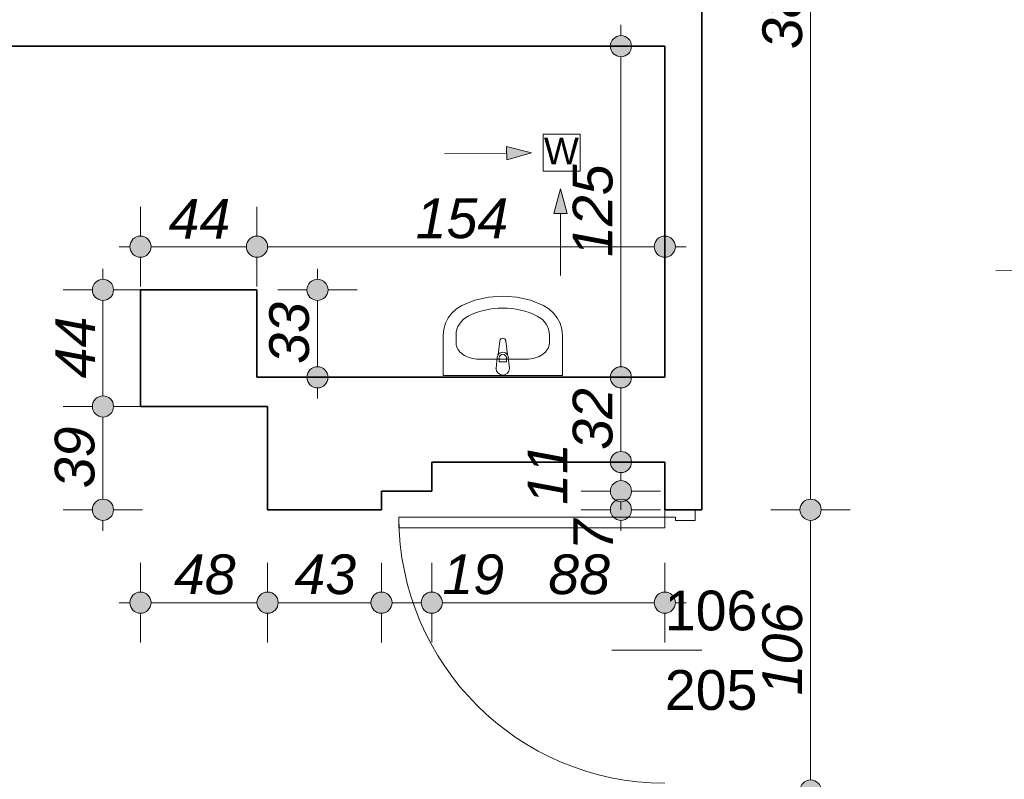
# Model space of a CAD drawing. Header units: millimetres. Extents: x -50073 to 84772, y -78870 to -35317.
# Tile 9 of 125: x 5399 to 9117, y -73108 to -70241. Entities that reach past the tile are written whole.
import ezdxf

# ---------------------------------------------------------------- set-up
doc = ezdxf.new("R2010")
doc.units = ezdxf.units.MM
doc.header["$MEASUREMENT"] = 0
for name, color, linetype, lineweight in [('Drzwi ArchiCAD_Nr_pióra__1', 7, 'Continuous', 0), ('Instalacje - Went_Klim_Nr_pióra__42', 150, 'Continuous', 13), ('Konstrukcja - Ściany zew_Nr_pióra__6', 7, 'Continuous', 35), ('Wnetrze - Sanitariaty_Nr_pióra__22', 8, 'Continuous', 13), ('Wymiarowanie - Ogólne_Nr_pióra__82', 114, 'Continuous', 13), ('Znaczniki drzwi ArchiCADa_Nr_pióra__1', 7, 'Continuous', 0), ('Znaczniki drzwi ArchiCADa_Nr_pióra__7', 7, 'Continuous', 70)]:
    doc.layers.add(name, color=color, linetype=linetype, lineweight=lineweight)
doc.layers.add('Wymiarowanie - Ogólne', color=7, linetype='Continuous')
doc.styles.add('GENERATED_STYLE_1', font='txt')
doc.styles.add('GENERATED_STYLE_3', font='txt')
doc.dimstyles.new('GENERATED_STYLE__1', dxfattribs={"dimtxt": 150, "dimasz": 152, "dimexe": 0.18, "dimexo": 0, "dimgap": 0.09, "dimtad": 1, "dimlfac": 0.1, "dimzin": 0, "dimdsep": 46, "dimtxsty": 'GENERATED_STYLE_3', "dimblk": 'ARROWHEAD_11', "dimblk1": 'ARROWHEAD_11', "dimblk2": 'ARROWHEAD_11', "dimcen": 0.09, "dimclrd": 114, "dimclre": 114, "dimclrt": 114, "dimazin": 0, "dimtfac": 1, "dimtdec": 4, "dimtmove": 0, "dimatfit": 3, "dimfxl": 1, "dimtolj": 1, "dimtzin": 0, "dimarcsym": 0})
doc.dimstyles.new('GENERATED_STYLE__2', dxfattribs={"dimtxt": 150, "dimasz": 152, "dimexe": 0.18, "dimexo": 0, "dimgap": 0.09, "dimtad": 1, "dimtih": 1, "dimtoh": 1, "dimlfac": 0.1, "dimzin": 0, "dimdsep": 46, "dimtxsty": 'GENERATED_STYLE_3', "dimblk": 'ARROWHEAD_11', "dimblk1": 'ARROWHEAD_11', "dimblk2": 'ARROWHEAD_11', "dimcen": 0.09, "dimclrd": 114, "dimclre": 114, "dimclrt": 114, "dimazin": 0, "dimtfac": 1, "dimtdec": 4, "dimtmove": 0, "dimatfit": 3, "dimfxl": 1, "dimtolj": 1, "dimtzin": 0, "dimarcsym": 0})

# ---------------------------------------------------------------- blocks, each defined once
blk = doc.blocks.new('*D549')
at = {"layer": 'Wymiarowanie - Ogólne_Nr_pióra__82', "linetype": 'Continuous'}
for points in [[(8425, -72090.6), (8422, -72075.3), (8413.3, -72062.4), (8400.3, -72053.7), (8385, -72050.6), (8369.7, -72053.7), (8356.7, -72062.4), (8348.1, -72075.3), (8345, -72090.6), (8348.1, -72105.9), (8356.7, -72118.9), (8369.7, -72127.6), (8385, -72130.6), (8400.3, -72127.6), (8413.3, -72118.9), (8422, -72105.9)], [(8425, -73150.6), (8422, -73135.3), (8413.3, -73122.4), (8400.3, -73113.7), (8385, -73110.6), (8369.7, -73113.7), (8356.7, -73122.4), (8348.1, -73135.3), (8345, -73150.6), (8348.1, -73165.9), (8356.7, -73178.9), (8369.7, -73187.6), (8385, -73190.6), (8400.3, -73187.6), (8413.3, -73178.9), (8422, -73165.9)]]:
    blk.add_hatch(color=256, dxfattribs=at).paths.add_polyline_path(points)
for p, q in [((8345, -72090.6), (8235, -72090.6)), ((8535, -72090.6), (8425, -72090.6)), ((8385, -73110.6), (8385, -72130.6)), ((8345, -73150.6), (8235, -73150.6)), ((8535, -73150.6), (8425, -73150.6))]:
    blk.add_line(p, q, dxfattribs=at)
for centre in [(8385, -72090.6), (8385, -73150.6)]:
    blk.add_circle(centre, 40, dxfattribs=at)
at = {"layer": 'Wymiarowanie - Ogólne_Nr_pióra__82', "insert": (8355, -72791.4), "char_height": 150, "attachment_point": 7, "rotation": 90, "style": 'GENERATED_STYLE_3'}
blk.add_mtext('\\A1;{\\fArial|b0|i1|c238|p38;106}', dxfattribs=at)
blk = doc.blocks.new('ARROWHEAD_11')
at = {"color": 0, "linetype": 'Continuous', "lineweight": 0}
blk.add_line((0, 0), (-1, 0), dxfattribs=at)
at = {"color": 0, "linetype": 'Continuous', "lineweight": 0, "const_width": 0.25, "flags": 128}
blk.add_lwpolyline([(-0.125, 0, 1), (0.125, 0, 1)], format="xyb", close=True, dxfattribs=at)
blk = doc.blocks.new('*D550')
at = {"layer": 'Wymiarowanie - Ogólne_Nr_pióra__82', "linetype": 'Continuous'}
for points in [[(8425, -68270.6), (8422, -68255.3), (8413.3, -68242.4), (8400.3, -68233.7), (8385, -68230.6), (8369.7, -68233.7), (8356.7, -68242.4), (8348.1, -68255.3), (8345, -68270.6), (8348.1, -68285.9), (8356.7, -68298.9), (8369.7, -68307.6), (8385, -68310.6), (8400.3, -68307.6), (8413.3, -68298.9), (8422, -68285.9)], [(8425, -72090.6), (8422, -72075.3), (8413.3, -72062.4), (8400.3, -72053.7), (8385, -72050.6), (8369.7, -72053.7), (8356.7, -72062.4), (8348.1, -72075.3), (8345, -72090.6), (8348.1, -72105.9), (8356.7, -72118.9), (8369.7, -72127.6), (8385, -72130.6), (8400.3, -72127.6), (8413.3, -72118.9), (8422, -72105.9)]]:
    blk.add_hatch(color=256, dxfattribs=at).paths.add_polyline_path(points)
for p, q in [((8345, -68270.6), (8235, -68270.6)), ((8535, -68270.6), (8425, -68270.6)), ((8385, -72050.6), (8385, -68310.6)), ((8345, -72090.6), (8235, -72090.6)), ((8535, -72090.6), (8425, -72090.6))]:
    blk.add_line(p, q, dxfattribs=at)
for centre in [(8385, -68270.6), (8385, -72090.6)]:
    blk.add_circle(centre, 40, dxfattribs=at)
at = {"layer": 'Wymiarowanie - Ogólne_Nr_pióra__82', "insert": (8355, -70351.4), "char_height": 150, "attachment_point": 7, "rotation": 90, "style": 'GENERATED_STYLE_3'}
blk.add_mtext('\\A1;{\\fArial|b0|i1|c238|p38;382}', dxfattribs=at)
blk = doc.blocks.new('*D581')
at = {"layer": 'Wymiarowanie - Ogólne_Nr_pióra__82', "linetype": 'Continuous'}
for points in [[(5894.6, -71097.6), (5891.6, -71082.3), (5882.9, -71069.4), (5869.9, -71060.7), (5854.6, -71057.6), (5839.3, -71060.7), (5826.3, -71069.4), (5817.6, -71082.3), (5814.6, -71097.6), (5817.6, -71113), (5826.3, -71125.9), (5839.3, -71134.6), (5854.6, -71137.6), (5869.9, -71134.6), (5882.9, -71125.9), (5891.6, -71113)], [(6334.6, -71097.6), (6331.6, -71082.3), (6322.9, -71069.4), (6309.9, -71060.7), (6294.6, -71057.6), (6279.3, -71060.7), (6266.3, -71069.4), (6257.6, -71082.3), (6254.6, -71097.6), (6257.6, -71113), (6266.3, -71125.9), (6279.3, -71134.6), (6294.6, -71137.6), (6309.9, -71134.6), (6322.9, -71125.9), (6331.6, -71113)]]:
    blk.add_hatch(color=256, dxfattribs=at).paths.add_polyline_path(points)
for p, q in [((5854.6, -71057.6), (5854.6, -70947.6)), ((6294.6, -71057.6), (6294.6, -70947.6)), ((5774.6, -71097.6), (5814.6, -71097.6)), ((5894.6, -71097.6), (6254.6, -71097.6)), ((5854.6, -71247.6), (5854.6, -71137.6)), ((6294.6, -71247.6), (6294.6, -71137.6))]:
    blk.add_line(p, q, dxfattribs=at)
for centre in [(5854.6, -71097.6), (6294.6, -71097.6)]:
    blk.add_circle(centre, 40, dxfattribs=at)
at = {"layer": 'Wymiarowanie - Ogólne_Nr_pióra__82', "insert": (5960.8, -71067.6), "char_height": 150, "attachment_point": 7, "style": 'GENERATED_STYLE_3'}
blk.add_mtext('\\A1;{\\fArial|b0|i1|c238|p38;44}', dxfattribs=at)
blk = doc.blocks.new('*D582')
at = {"layer": 'Wymiarowanie - Ogólne_Nr_pióra__82', "linetype": 'Continuous'}
for points in [[(6334.6, -71097.6), (6331.6, -71082.3), (6322.9, -71069.4), (6309.9, -71060.7), (6294.6, -71057.6), (6279.3, -71060.7), (6266.3, -71069.4), (6257.6, -71082.3), (6254.6, -71097.6), (6257.6, -71113), (6266.3, -71125.9), (6279.3, -71134.6), (6294.6, -71137.6), (6309.9, -71134.6), (6322.9, -71125.9), (6331.6, -71113)], [(7874.6, -71097.6), (7871.6, -71082.3), (7862.9, -71069.4), (7849.9, -71060.7), (7834.6, -71057.6), (7819.3, -71060.7), (7806.3, -71069.4), (7797.6, -71082.3), (7794.6, -71097.6), (7797.6, -71113), (7806.3, -71125.9), (7819.3, -71134.6), (7834.6, -71137.6), (7849.9, -71134.6), (7862.9, -71125.9), (7871.6, -71113)]]:
    blk.add_hatch(color=256, dxfattribs=at).paths.add_polyline_path(points)
for p, q in [((6294.6, -71057.6), (6294.6, -70947.6)), ((7834.6, -71057.6), (7834.6, -70947.6)), ((6334.6, -71097.6), (7794.6, -71097.6)), ((7874.6, -71097.6), (7914.6, -71097.6)), ((6294.6, -71247.6), (6294.6, -71137.6)), ((7834.6, -71247.6), (7834.6, -71137.6))]:
    blk.add_line(p, q, dxfattribs=at)
for centre in [(6294.6, -71097.6), (7834.6, -71097.6)]:
    blk.add_circle(centre, 40, dxfattribs=at)
at = {"layer": 'Wymiarowanie - Ogólne_Nr_pióra__82', "insert": (6893.9, -71067.6), "char_height": 150, "attachment_point": 7, "style": 'GENERATED_STYLE_3'}
blk.add_mtext('\\A1;{\\fArial|b0|i1|c238|p38;154}', dxfattribs=at)
blk = doc.blocks.new('*D583')
at = {"layer": 'Wymiarowanie - Ogólne_Nr_pióra__82', "linetype": 'Continuous'}
for points in [[(7708.9, -72020.6), (7705.8, -72005.3), (7697.2, -71992.4), (7684.2, -71983.7), (7668.9, -71980.6), (7653.6, -71983.7), (7640.6, -71992.4), (7631.9, -72005.3), (7628.9, -72020.6), (7631.9, -72035.9), (7640.6, -72048.9), (7653.6, -72057.6), (7668.9, -72060.6), (7684.2, -72057.6), (7697.2, -72048.9), (7705.8, -72035.9)], [(7708.9, -72090.6), (7705.8, -72075.3), (7697.2, -72062.4), (7684.2, -72053.7), (7668.9, -72050.6), (7653.6, -72053.7), (7640.6, -72062.4), (7631.9, -72075.3), (7628.9, -72090.6), (7631.9, -72105.9), (7640.6, -72118.9), (7653.6, -72127.6), (7668.9, -72130.6), (7684.2, -72127.6), (7697.2, -72118.9), (7705.8, -72105.9)]]:
    blk.add_hatch(color=256, dxfattribs=at).paths.add_polyline_path(points)
for p, q in [((7628.9, -72020.6), (7518.9, -72020.6)), ((7818.9, -72020.6), (7708.9, -72020.6)), ((7628.9, -72090.6), (7518.9, -72090.6)), ((7668.9, -72090.6), (7668.9, -72060.6)), ((7818.9, -72090.6), (7708.9, -72090.6)), ((7668.9, -72170.6), (7668.9, -72130.6))]:
    blk.add_line(p, q, dxfattribs=at)
for centre in [(7668.9, -72020.6), (7668.9, -72090.6)]:
    blk.add_circle(centre, 40, dxfattribs=at)
at = {"layer": 'Wymiarowanie - Ogólne_Nr_pióra__82', "char_height": 150, "attachment_point": 7, "rotation": 90, "style": 'GENERATED_STYLE_3'}
for s, insert in [('\\A1;{\\fArial|b0|i1|c238|p38;11}', (7466.4, -72071.9)), ('\\A1;{\\fArial|b0|i1|c238|p38;7}', (7638.9, -72244.5))]:
    blk.add_mtext(s, dxfattribs=dict(at, insert=insert))
blk = doc.blocks.new('*D584')
at = {"layer": 'Wymiarowanie - Ogólne_Nr_pióra__82', "linetype": 'Continuous'}
for points in [[(7708.9, -71910.6), (7705.8, -71895.3), (7697.2, -71882.4), (7684.2, -71873.7), (7668.9, -71870.6), (7653.6, -71873.7), (7640.6, -71882.4), (7631.9, -71895.3), (7628.9, -71910.6), (7631.9, -71925.9), (7640.6, -71938.9), (7653.6, -71947.6), (7668.9, -71950.6), (7684.2, -71947.6), (7697.2, -71938.9), (7705.8, -71925.9)], [(7708.9, -72020.6), (7705.8, -72005.3), (7697.2, -71992.4), (7684.2, -71983.7), (7668.9, -71980.6), (7653.6, -71983.7), (7640.6, -71992.4), (7631.9, -72005.3), (7628.9, -72020.6), (7631.9, -72035.9), (7640.6, -72048.9), (7653.6, -72057.6), (7668.9, -72060.6), (7684.2, -72057.6), (7697.2, -72048.9), (7705.8, -72035.9)]]:
    blk.add_hatch(color=256, dxfattribs=at).paths.add_polyline_path(points)
for p, q in [((7628.9, -71910.6), (7518.9, -71910.6)), ((7818.9, -71910.6), (7708.9, -71910.6)), ((7668.9, -71980.6), (7668.9, -71950.6)), ((7628.9, -72020.6), (7518.9, -72020.6)), ((7818.9, -72020.6), (7708.9, -72020.6))]:
    blk.add_line(p, q, dxfattribs=at)
for centre in [(7668.9, -71910.6), (7668.9, -72020.6)]:
    blk.add_circle(centre, 40, dxfattribs=at)
blk = doc.blocks.new('*D585')
at = {"layer": 'Wymiarowanie - Ogólne_Nr_pióra__82', "linetype": 'Continuous'}
for points in [[(7708.9, -71590.6), (7705.8, -71575.3), (7697.2, -71562.4), (7684.2, -71553.7), (7668.9, -71550.6), (7653.6, -71553.7), (7640.6, -71562.4), (7631.9, -71575.3), (7628.9, -71590.6), (7631.9, -71605.9), (7640.6, -71618.9), (7653.6, -71627.6), (7668.9, -71630.6), (7684.2, -71627.6), (7697.2, -71618.9), (7705.8, -71605.9)], [(7708.9, -71910.6), (7705.8, -71895.3), (7697.2, -71882.4), (7684.2, -71873.7), (7668.9, -71870.6), (7653.6, -71873.7), (7640.6, -71882.4), (7631.9, -71895.3), (7628.9, -71910.6), (7631.9, -71925.9), (7640.6, -71938.9), (7653.6, -71947.6), (7668.9, -71950.6), (7684.2, -71947.6), (7697.2, -71938.9), (7705.8, -71925.9)]]:
    blk.add_hatch(color=256, dxfattribs=at).paths.add_polyline_path(points)
for p, q in [((7628.9, -71590.6), (7518.9, -71590.6)), ((7818.9, -71590.6), (7708.9, -71590.6)), ((7668.9, -71870.6), (7668.9, -71630.6)), ((7628.9, -71910.6), (7518.9, -71910.6)), ((7818.9, -71910.6), (7708.9, -71910.6))]:
    blk.add_line(p, q, dxfattribs=at)
for centre in [(7668.9, -71590.6), (7668.9, -71910.6)]:
    blk.add_circle(centre, 40, dxfattribs=at)
at = {"layer": 'Wymiarowanie - Ogólne_Nr_pióra__82', "insert": (7638.9, -71864.5), "char_height": 150, "attachment_point": 7, "rotation": 90, "style": 'GENERATED_STYLE_3'}
blk.add_mtext('\\A1;{\\fArial|b0|i1|c238|p38;32}', dxfattribs=at)
blk = doc.blocks.new('*D586')
at = {"layer": 'Wymiarowanie - Ogólne_Nr_pióra__82', "linetype": 'Continuous'}
for points in [[(7708.9, -70340.6), (7705.8, -70325.3), (7697.2, -70312.4), (7684.2, -70303.7), (7668.9, -70300.6), (7653.6, -70303.7), (7640.6, -70312.4), (7631.9, -70325.3), (7628.9, -70340.6), (7631.9, -70355.9), (7640.6, -70368.9), (7653.6, -70377.6), (7668.9, -70380.6), (7684.2, -70377.6), (7697.2, -70368.9), (7705.8, -70355.9)], [(7708.9, -71590.6), (7705.8, -71575.3), (7697.2, -71562.4), (7684.2, -71553.7), (7668.9, -71550.6), (7653.6, -71553.7), (7640.6, -71562.4), (7631.9, -71575.3), (7628.9, -71590.6), (7631.9, -71605.9), (7640.6, -71618.9), (7653.6, -71627.6), (7668.9, -71630.6), (7684.2, -71627.6), (7697.2, -71618.9), (7705.8, -71605.9)]]:
    blk.add_hatch(color=256, dxfattribs=at).paths.add_polyline_path(points)
for p, q in [((7668.9, -70300.6), (7668.9, -70260.6)), ((7628.9, -70340.6), (7518.9, -70340.6)), ((7818.9, -70340.6), (7708.9, -70340.6)), ((7668.9, -71550.6), (7668.9, -70380.6)), ((7628.9, -71590.6), (7518.9, -71590.6)), ((7818.9, -71590.6), (7708.9, -71590.6))]:
    blk.add_line(p, q, dxfattribs=at)
for centre in [(7668.9, -70340.6), (7668.9, -71590.6)]:
    blk.add_circle(centre, 40, dxfattribs=at)
at = {"layer": 'Wymiarowanie - Ogólne_Nr_pióra__82', "insert": (7638.9, -71136.4), "char_height": 150, "attachment_point": 7, "rotation": 90, "style": 'GENERATED_STYLE_3'}
blk.add_mtext('\\A1;{\\fArial|b0|i1|c238|p38;125}', dxfattribs=at)
blk = doc.blocks.new('*D587')
at = {"layer": 'Wymiarowanie - Ogólne_Nr_pióra__82', "linetype": 'Continuous'}
for points in [[(6563, -71260.6), (6559.9, -71245.3), (6551.3, -71232.4), (6538.3, -71223.7), (6523, -71220.6), (6507.7, -71223.7), (6494.7, -71232.4), (6486, -71245.3), (6483, -71260.6), (6486, -71275.9), (6494.7, -71288.9), (6507.7, -71297.6), (6523, -71300.6), (6538.3, -71297.6), (6551.3, -71288.9), (6559.9, -71275.9)], [(6563, -71590.6), (6559.9, -71575.3), (6551.3, -71562.4), (6538.3, -71553.7), (6523, -71550.6), (6507.7, -71553.7), (6494.7, -71562.4), (6486, -71575.3), (6483, -71590.6), (6486, -71605.9), (6494.7, -71618.9), (6507.7, -71627.6), (6523, -71630.6), (6538.3, -71627.6), (6551.3, -71618.9), (6559.9, -71605.9)]]:
    blk.add_hatch(color=256, dxfattribs=at).paths.add_polyline_path(points)
for p, q in [((6523, -71220.6), (6523, -71180.6)), ((6483, -71260.6), (6373, -71260.6)), ((6673, -71260.6), (6563, -71260.6)), ((6523, -71550.6), (6523, -71300.6)), ((6483, -71590.6), (6373, -71590.6)), ((6673, -71590.6), (6563, -71590.6)), ((6523, -71670.6), (6523, -71630.6))]:
    blk.add_line(p, q, dxfattribs=at)
for centre in [(6523, -71260.6), (6523, -71590.6)]:
    blk.add_circle(centre, 40, dxfattribs=at)
at = {"layer": 'Wymiarowanie - Ogólne_Nr_pióra__82', "insert": (6493, -71539.5), "char_height": 150, "attachment_point": 7, "rotation": 90, "style": 'GENERATED_STYLE_3'}
blk.add_mtext('\\A1;{\\fArial|b0|i1|c238|p38;33}', dxfattribs=at)
blk = doc.blocks.new('*D588')
at = {"layer": 'Wymiarowanie - Ogólne_Nr_pióra__82', "linetype": 'Continuous'}
for points in [[(5894.6, -72441.4), (5891.6, -72426.1), (5882.9, -72413.1), (5869.9, -72404.5), (5854.6, -72401.4), (5839.3, -72404.5), (5826.3, -72413.1), (5817.6, -72426.1), (5814.6, -72441.4), (5817.6, -72456.7), (5826.3, -72469.7), (5839.3, -72478.4), (5854.6, -72481.4), (5869.9, -72478.4), (5882.9, -72469.7), (5891.6, -72456.7)], [(6374.6, -72441.4), (6371.6, -72426.1), (6362.9, -72413.1), (6349.9, -72404.5), (6334.6, -72401.4), (6319.3, -72404.5), (6306.3, -72413.1), (6297.6, -72426.1), (6294.6, -72441.4), (6297.6, -72456.7), (6306.3, -72469.7), (6319.3, -72478.4), (6334.6, -72481.4), (6349.9, -72478.4), (6362.9, -72469.7), (6371.6, -72456.7)]]:
    blk.add_hatch(color=256, dxfattribs=at).paths.add_polyline_path(points)
for p, q in [((5854.6, -72401.4), (5854.6, -72291.4)), ((6334.6, -72401.4), (6334.6, -72291.4)), ((5774.6, -72441.4), (5814.6, -72441.4)), ((5894.6, -72441.4), (6294.6, -72441.4)), ((5854.6, -72591.4), (5854.6, -72481.4)), ((6334.6, -72591.4), (6334.6, -72481.4))]:
    blk.add_line(p, q, dxfattribs=at)
for centre in [(5854.6, -72441.4), (6334.6, -72441.4)]:
    blk.add_circle(centre, 40, dxfattribs=at)
at = {"layer": 'Wymiarowanie - Ogólne_Nr_pióra__82', "insert": (5980.8, -72411.4), "char_height": 150, "attachment_point": 7, "style": 'GENERATED_STYLE_3'}
blk.add_mtext('\\A1;{\\fArial|b0|i1|c238|p38;48}', dxfattribs=at)
blk = doc.blocks.new('*D589')
at = {"layer": 'Wymiarowanie - Ogólne_Nr_pióra__82', "linetype": 'Continuous'}
for points in [[(6374.6, -72441.4), (6371.6, -72426.1), (6362.9, -72413.1), (6349.9, -72404.5), (6334.6, -72401.4), (6319.3, -72404.5), (6306.3, -72413.1), (6297.6, -72426.1), (6294.6, -72441.4), (6297.6, -72456.7), (6306.3, -72469.7), (6319.3, -72478.4), (6334.6, -72481.4), (6349.9, -72478.4), (6362.9, -72469.7), (6371.6, -72456.7)], [(6804.6, -72441.4), (6801.6, -72426.1), (6792.9, -72413.1), (6779.9, -72404.5), (6764.6, -72401.4), (6749.3, -72404.5), (6736.3, -72413.1), (6727.6, -72426.1), (6724.6, -72441.4), (6727.6, -72456.7), (6736.3, -72469.7), (6749.3, -72478.4), (6764.6, -72481.4), (6779.9, -72478.4), (6792.9, -72469.7), (6801.6, -72456.7)]]:
    blk.add_hatch(color=256, dxfattribs=at).paths.add_polyline_path(points)
for p, q in [((6334.6, -72401.4), (6334.6, -72291.4)), ((6764.6, -72401.4), (6764.6, -72291.4)), ((6374.6, -72441.4), (6724.6, -72441.4)), ((6334.6, -72591.4), (6334.6, -72481.4)), ((6764.6, -72591.4), (6764.6, -72481.4))]:
    blk.add_line(p, q, dxfattribs=at)
for centre in [(6334.6, -72441.4), (6764.6, -72441.4)]:
    blk.add_circle(centre, 40, dxfattribs=at)
at = {"layer": 'Wymiarowanie - Ogólne_Nr_pióra__82', "insert": (6435.8, -72411.4), "char_height": 150, "attachment_point": 7, "style": 'GENERATED_STYLE_3'}
blk.add_mtext('\\A1;{\\fArial|b0|i1|c238|p38;43}', dxfattribs=at)
blk = doc.blocks.new('*D590')
at = {"layer": 'Wymiarowanie - Ogólne_Nr_pióra__82', "linetype": 'Continuous'}
for points in [[(6804.6, -72441.4), (6801.6, -72426.1), (6792.9, -72413.1), (6779.9, -72404.5), (6764.6, -72401.4), (6749.3, -72404.5), (6736.3, -72413.1), (6727.6, -72426.1), (6724.6, -72441.4), (6727.6, -72456.7), (6736.3, -72469.7), (6749.3, -72478.4), (6764.6, -72481.4), (6779.9, -72478.4), (6792.9, -72469.7), (6801.6, -72456.7)], [(6994.6, -72441.4), (6991.6, -72426.1), (6982.9, -72413.1), (6969.9, -72404.5), (6954.6, -72401.4), (6939.3, -72404.5), (6926.3, -72413.1), (6917.6, -72426.1), (6914.6, -72441.4), (6917.6, -72456.7), (6926.3, -72469.7), (6939.3, -72478.4), (6954.6, -72481.4), (6969.9, -72478.4), (6982.9, -72469.7), (6991.6, -72456.7)]]:
    blk.add_hatch(color=256, dxfattribs=at).paths.add_polyline_path(points)
for p, q in [((6764.6, -72401.4), (6764.6, -72291.4)), ((6954.6, -72401.4), (6954.6, -72291.4)), ((6804.6, -72441.4), (6914.6, -72441.4)), ((6764.6, -72591.4), (6764.6, -72481.4)), ((6954.6, -72591.4), (6954.6, -72481.4))]:
    blk.add_line(p, q, dxfattribs=at)
for centre in [(6764.6, -72441.4), (6954.6, -72441.4)]:
    blk.add_circle(centre, 40, dxfattribs=at)
blk = doc.blocks.new('*D591')
at = {"layer": 'Wymiarowanie - Ogólne_Nr_pióra__82', "linetype": 'Continuous'}
for points in [[(6994.6, -72441.4), (6991.6, -72426.1), (6982.9, -72413.1), (6969.9, -72404.5), (6954.6, -72401.4), (6939.3, -72404.5), (6926.3, -72413.1), (6917.6, -72426.1), (6914.6, -72441.4), (6917.6, -72456.7), (6926.3, -72469.7), (6939.3, -72478.4), (6954.6, -72481.4), (6969.9, -72478.4), (6982.9, -72469.7), (6991.6, -72456.7)], [(7874.6, -72441.4), (7871.6, -72426.1), (7862.9, -72413.1), (7849.9, -72404.5), (7834.6, -72401.4), (7819.3, -72404.5), (7806.3, -72413.1), (7797.6, -72426.1), (7794.6, -72441.4), (7797.6, -72456.7), (7806.3, -72469.7), (7819.3, -72478.4), (7834.6, -72481.4), (7849.9, -72478.4), (7862.9, -72469.7), (7871.6, -72456.7)]]:
    blk.add_hatch(color=256, dxfattribs=at).paths.add_polyline_path(points)
for p, q in [((6954.6, -72401.4), (6954.6, -72291.4)), ((7834.6, -72401.4), (7834.6, -72291.4)), ((6994.6, -72441.4), (7794.6, -72441.4)), ((7874.6, -72441.4), (7914.6, -72441.4)), ((6954.6, -72591.4), (6954.6, -72481.4)), ((7834.6, -72591.4), (7834.6, -72481.4))]:
    blk.add_line(p, q, dxfattribs=at)
for centre in [(6954.6, -72441.4), (7834.6, -72441.4)]:
    blk.add_circle(centre, 40, dxfattribs=at)
at = {"layer": 'Wymiarowanie - Ogólne_Nr_pióra__82', "char_height": 150, "attachment_point": 7, "style": 'GENERATED_STYLE_3'}
for s, insert in [('\\A1;{\\fArial|b0|i1|c238|p38;19}', (6994.6, -72411.4)), ('\\A1;{\\fArial|b0|i1|c238|p38;88}', (7394.6, -72411.4))]:
    blk.add_mtext(s, dxfattribs=dict(at, insert=insert))
blk = doc.blocks.new('*D592')
at = {"layer": 'Wymiarowanie - Ogólne_Nr_pióra__82', "linetype": 'Continuous'}
for points in [[(5752.9, -71700.6), (5749.9, -71685.3), (5741.2, -71672.4), (5728.3, -71663.7), (5712.9, -71660.6), (5697.6, -71663.7), (5684.7, -71672.4), (5676, -71685.3), (5672.9, -71700.6), (5676, -71715.9), (5684.7, -71728.9), (5697.6, -71737.6), (5712.9, -71740.6), (5728.3, -71737.6), (5741.2, -71728.9), (5749.9, -71715.9)], [(5752.9, -72090.6), (5749.9, -72075.3), (5741.2, -72062.4), (5728.3, -72053.7), (5712.9, -72050.6), (5697.6, -72053.7), (5684.7, -72062.4), (5676, -72075.3), (5672.9, -72090.6), (5676, -72105.9), (5684.7, -72118.9), (5697.6, -72127.6), (5712.9, -72130.6), (5728.3, -72127.6), (5741.2, -72118.9), (5749.9, -72105.9)]]:
    blk.add_hatch(color=256, dxfattribs=at).paths.add_polyline_path(points)
for p, q in [((5672.9, -71700.6), (5562.9, -71700.6)), ((5862.9, -71700.6), (5752.9, -71700.6)), ((5712.9, -72050.6), (5712.9, -71740.6)), ((5672.9, -72090.6), (5562.9, -72090.6)), ((5862.9, -72090.6), (5752.9, -72090.6)), ((5712.9, -72170.6), (5712.9, -72130.6))]:
    blk.add_line(p, q, dxfattribs=at)
for centre in [(5712.9, -71700.6), (5712.9, -72090.6)]:
    blk.add_circle(centre, 40, dxfattribs=at)
at = {"layer": 'Wymiarowanie - Ogólne_Nr_pióra__82', "insert": (5682.9, -72009.5), "char_height": 150, "attachment_point": 7, "rotation": 90, "style": 'GENERATED_STYLE_3'}
blk.add_mtext('\\A1;{\\fArial|b0|i1|c238|p38;39}', dxfattribs=at)
blk = doc.blocks.new('*D593')
at = {"layer": 'Wymiarowanie - Ogólne_Nr_pióra__82', "linetype": 'Continuous'}
for points in [[(5752.9, -71260.6), (5749.9, -71245.3), (5741.2, -71232.4), (5728.3, -71223.7), (5712.9, -71220.6), (5697.6, -71223.7), (5684.7, -71232.4), (5676, -71245.3), (5672.9, -71260.6), (5676, -71275.9), (5684.7, -71288.9), (5697.6, -71297.6), (5712.9, -71300.6), (5728.3, -71297.6), (5741.2, -71288.9), (5749.9, -71275.9)], [(5752.9, -71700.6), (5749.9, -71685.3), (5741.2, -71672.4), (5728.3, -71663.7), (5712.9, -71660.6), (5697.6, -71663.7), (5684.7, -71672.4), (5676, -71685.3), (5672.9, -71700.6), (5676, -71715.9), (5684.7, -71728.9), (5697.6, -71737.6), (5712.9, -71740.6), (5728.3, -71737.6), (5741.2, -71728.9), (5749.9, -71715.9)]]:
    blk.add_hatch(color=256, dxfattribs=at).paths.add_polyline_path(points)
for p, q in [((5712.9, -71220.6), (5712.9, -71180.6)), ((5672.9, -71260.6), (5562.9, -71260.6)), ((5862.9, -71260.6), (5752.9, -71260.6)), ((5712.9, -71660.6), (5712.9, -71300.6)), ((5672.9, -71700.6), (5562.9, -71700.6)), ((5862.9, -71700.6), (5752.9, -71700.6))]:
    blk.add_line(p, q, dxfattribs=at)
for centre in [(5712.9, -71260.6), (5712.9, -71700.6)]:
    blk.add_circle(centre, 40, dxfattribs=at)
at = {"layer": 'Wymiarowanie - Ogólne_Nr_pióra__82', "insert": (5682.9, -71594.5), "char_height": 150, "attachment_point": 7, "rotation": 90, "style": 'GENERATED_STYLE_3'}
blk.add_mtext('\\A1;{\\fArial|b0|i1|c238|p38;44}', dxfattribs=at)

msp = doc.modelspace()

# ---------------------------------------------------------------- hatches: boundary and pattern name
at = {"layer": 'Instalacje - Went_Klim_Nr_pióra__42', "linetype": 'Continuous'}
for points in [[(7330.748, -70743.319), (7237.204, -70719.244), (7237.699, -70769.241)], [(7440.46, -70879.12), (7415.46, -70972.421), (7465.46, -70972.421)]]:
    msp.add_hatch(color=256, dxfattribs=at).paths.add_polyline_path(points)

# ---------------------------------------------------------------- linework, layer by layer
at = {"layer": 'Drzwi ArchiCAD_Nr_pióra__1', "linetype": 'Continuous'}
for p, q in [((7949.596, -72090.641), (7834.596, -72090.641)), ((7834.596, -72090.641), (7834.596, -72118.641)), ((7834.596, -72090.641), (7949.596, -72090.641)), ((7949.596, -72130.641), (7949.596, -72090.641)), ((6830.596, -72118.641), (7834.596, -72118.641)), ((6830.596, -72158.641), (6830.596, -72118.641)), ((7834.596, -72118.641), (7874.596, -72118.641)), ((7834.596, -72118.641), (7834.596, -72158.641)), ((7874.596, -72118.641), (7874.596, -72130.641)), ((7834.596, -72158.641), (6830.596, -72158.641)), ((7874.596, -72130.641), (7949.596, -72130.641))]:
    msp.add_line(p, q, dxfattribs=at)
msp.add_arc((7834.596, -72118.641), 1004, 180, 270, dxfattribs=at)
at = {"layer": 'Instalacje - Went_Klim_Nr_pióra__42', "linetype": 'Continuous'}
for p, q in [((7375.088, -70672.153), (7515.088, -70672.153)), ((7375.088, -70812.153), (7375.088, -70672.153)), ((7515.088, -70672.153), (7515.088, -70812.153)), ((7003.072, -70746.562), (7237.452, -70744.242)), ((7330.748, -70743.319), (7237.204, -70719.244)), ((7237.699, -70769.241), (7237.204, -70719.244)), ((7330.748, -70743.319), (7237.699, -70769.241)), ((7515.088, -70812.153), (7375.088, -70812.153)), ((7440.46, -70879.12), (7415.46, -70972.421)), ((7440.46, -70879.12), (7465.46, -70972.421)), ((7465.46, -70972.421), (7415.46, -70972.421)), ((7440.46, -71206.812), (7440.46, -70972.421)), ((9084.474, -71187.781), (9318.854, -71185.461))]:
    msp.add_line(p, q, dxfattribs=at)
at = {"layer": 'Konstrukcja - Ściany zew_Nr_pióra__6', "linetype": 'Continuous'}
for p, q in [((7834.596, -72090.641), (7949.596, -72090.641)), ((7949.596, -72090.641), (7974.596, -72090.641))]:
    msp.add_line(p, q, dxfattribs=at)
at = {"layer": 'Konstrukcja - Ściany zew_Nr_pióra__6', "linetype": 'Continuous', "flags": 128}
for points in [[(7974.596, -72090.641), (7974.596, -68270.641)], [(2644.596, -70340.641), (7834.596, -70340.641)], [(7834.596, -70340.641), (7834.596, -71590.641)], [(6294.596, -71260.641), (5854.596, -71260.641)], [(5854.596, -71260.641), (5854.596, -71700.641)], [(6294.596, -71590.641), (6294.596, -71260.641)], [(6334.596, -71590.641), (6294.596, -71590.641)], [(6764.596, -71590.641), (6334.596, -71590.641)], [(6954.596, -71590.641), (6764.596, -71590.641)], [(7834.596, -71590.641), (6954.596, -71590.641)], [(5854.596, -71700.641), (6294.596, -71700.641)], [(6294.596, -71700.641), (6334.596, -71700.641)], [(6334.596, -71700.641), (6334.596, -72090.641)], [(6954.596, -71910.641), (7834.596, -71910.641)], [(6954.596, -72020.641), (6954.596, -71910.641)], [(7834.596, -71910.641), (7834.596, -72090.641)], [(6764.596, -72020.641), (6954.596, -72020.641)], [(6764.596, -72090.641), (6764.596, -72020.641)], [(6334.596, -72090.641), (6764.596, -72090.641)]]:
    msp.add_lwpolyline(points, dxfattribs=at)
at = {"layer": 'Wnetrze - Sanitariaty_Nr_pióra__22', "linetype": 'Continuous'}
for p, q in [((7068.726, -71319.971), (7117.62, -71300.01)), ((7117.62, -71300.01), (7169.385, -71287.811)), ((7169.385, -71287.811), (7222.607, -71283.707)), ((7222.607, -71283.707), (7275.828, -71287.811)), ((7275.828, -71287.811), (7327.593, -71300.01)), ((7327.593, -71300.01), (7376.487, -71319.971)), ((7030.975, -71348.094), (7048.492, -71332.458)), ((7048.492, -71332.458), (7068.726, -71319.971)), ((7376.487, -71319.971), (7396.721, -71332.458)), ((7396.721, -71332.458), (7414.239, -71348.094)), ((7006.222, -71386.727), (7016.733, -71366.378)), ((7016.733, -71366.378), (7030.975, -71348.094)), ((7414.239, -71348.094), (7428.48, -71366.378)), ((7428.48, -71366.378), (7438.991, -71386.727)), ((6997.607, -71430.971), (6999.778, -71408.49)), ((6999.778, -71408.49), (7006.222, -71386.727)), ((7438.991, -71386.727), (7445.435, -71408.49)), ((7445.435, -71408.49), (7447.607, -71430.971)), ((6997.607, -71583.698), (6997.607, -71430.971)), ((7046.52, -71461.516), (7046.52, -71430.971)), ((7204.877, -71505.686), (7211.507, -71452.753)), ((7233.707, -71452.753), (7240.336, -71505.686)), ((7398.694, -71461.516), (7398.694, -71430.971)), ((7447.607, -71430.971), (7447.607, -71583.698)), ((7311.726, -71522.153), (7133.487, -71522.153)), ((7197.607, -71557.153), (7201.607, -71515.2)), ((7209.007, -71517.372), (7209.007, -71532.242)), ((7209.007, -71532.242), (7236.207, -71532.242)), ((7236.207, -71532.242), (7236.207, -71517.372)), ((7243.607, -71515.2), (7247.607, -71557.153)), ((7447.607, -71583.698), (6997.607, -71583.698))]:
    msp.add_line(p, q, dxfattribs=at)
for centre, radius, start, end in [((7222.607, -71454.143), 11.187, 7.138925, 172.861075), ((7222.607, -71517.1), 21.086, 32.771025, 147.228975), ((7222.607, -71517.1), 21.086, 147.228975, 174.830393), ((7222.607, -71517.372), 13.6, 0, 180), ((7222.607, -71517.1), 21.086, 5.169607, 32.771025), ((7222.607, -71557.153), 25, 180, 0)]:
    msp.add_arc(centre, radius, start, end, dxfattribs=at)
for centre, major_axis, ratio, start_param, end_param in [((7222.607, -71583.698), (273.913, 0), 0.92929293, 1.07382149, 2.06777117), ((7133.467, -71430.971), (86.948, 0), 0.92929293, 2.06777116, 3.14159265), ((7311.746, -71430.971), (86.948, 0), 0.92929293, 0, 1.0738215), ((7133.585, -71461.516), (87.049, 0), 0.69657392, 3.14159265, 4.71238898), ((7311.628, -71461.516), (87.049, 0), 0.69657392, 4.71238898, 6.28318531)]:
    msp.add_ellipse(centre, major_axis=major_axis, ratio=ratio, start_param=start_param, end_param=end_param, dxfattribs=at)
for p in [(7233.707, -71452.753), (7204.877, -71505.686), (7243.607, -71515.2), (7197.607, -71557.153)]:
    msp.add_point(p, dxfattribs=at)
at = {"layer": 'Znaczniki drzwi ArchiCADa_Nr_pióra__1', "linetype": 'Continuous'}
msp.add_line((7634.596, -72620.641), (7974.596, -72620.641), dxfattribs=at)

# ---------------------------------------------------------------- texts
at = {"layer": 'Instalacje - Went_Klim_Nr_pióra__42', "linetype": 'Continuous', "insert": (7510.002, -70736.438), "char_height": 100, "attachment_point": 6, "style": 'GENERATED_STYLE_1'}
msp.add_mtext('\\A1;{\\fArial|b0|i0|c238|p38;W}', dxfattribs=at)
at = {"layer": 'Znaczniki drzwi ArchiCADa_Nr_pióra__7', "char_height": 150, "attachment_point": 7, "style": 'GENERATED_STYLE_1'}
for s, insert in [('\\A1;{\\fArial|b0|i0|c238|p38;106}', (7834.596, -72548.11)), ('\\A1;{\\fArial|b0|i0|c238|p38;205}', (7834.596, -72848.11))]:
    msp.add_mtext(s, dxfattribs=dict(at, insert=insert))

# ---------------------------------------------------------------- dimensions: what is measured, and where the dimension line sits
at = {"layer": 'Wymiarowanie - Ogólne', "color": 114, "linetype": 'Continuous', "lineweight": 13}
for base, p1, p2, picture, middle in [((8385.029, -68270.641), (7974.596, -72090.641), (7974.596, -68270.641), '*D550', (8280.029, -70180.641)), ((7668.885, -70340.641), (7834.596, -71590.641), (7834.596, -70340.641), '*D586', (7563.885, -70965.641)), ((5712.949, -71260.641), (5854.596, -71700.641), (5854.596, -71260.641), '*D593', (5607.949, -71480.641)), ((6522.983, -71260.641), (6294.596, -71590.641), (6294.596, -71260.641), '*D587', (6417.983, -71425.641)), ((7668.885, -71590.641), (6954.596, -71910.641), (7834.596, -71590.641), '*D585', (7563.885, -71750.641)), ((5712.949, -71700.641), (6334.596, -72090.641), (5854.596, -71700.641), '*D592', (5607.949, -71895.641)), ((7668.885, -72020.641), (6764.596, -72090.641), (6954.596, -72020.641), '*D583', (7563.885, -72187.556)), ((7668.885, -71910.641), (6954.596, -72020.641), (6954.596, -71910.641), '*D584', (7391.385, -71965.641)), ((8385.029, -72090.641), (7974.596, -73150.641), (7974.596, -72090.641), '*D549', (8280.029, -72620.641))]:
    dim = msp.add_linear_dim(base=base, p1=p1, p2=p2, angle=90, dimstyle='GENERATED_STYLE__1', dxfattribs=at)
    dim.commit()
    dim.dimension.update_dxf_attribs({"geometry": picture, "text_midpoint": middle, "dimtype": 160, "text_rotation": 90})
for base, p1, p2, picture, middle in [((6294.596, -71097.643), (5854.596, -71260.641), (6294.596, -71260.641), '*D581', (6074.596, -70992.643)), ((7834.596, -71097.643), (6294.596, -71260.641), (7834.596, -71590.641), '*D582', (7064.596, -70992.643)), ((6334.596, -72441.434), (5854.596, -71868.895), (6334.596, -72258.895), '*D588', (6094.596, -72336.434)), ((6954.596, -72441.434), (6764.596, -72188.895), (6954.596, -72078.895), '*D590', (7108.425, -72336.434)), ((7834.596, -72441.434), (6954.596, -72078.895), (7834.596, -72078.895), '*D591', (7508.425, -72336.434)), ((6764.596, -72441.434), (6334.596, -72258.895), (6764.596, -72188.895), '*D589', (6549.596, -72336.434))]:
    dim = msp.add_linear_dim(base=base, p1=p1, p2=p2, dimstyle='GENERATED_STYLE__2', dxfattribs=at)
    dim.commit()
    dim.dimension.update_dxf_attribs({"geometry": picture, "text_midpoint": middle, "dimtype": 160})

doc.saveas('drawing.dxf')
